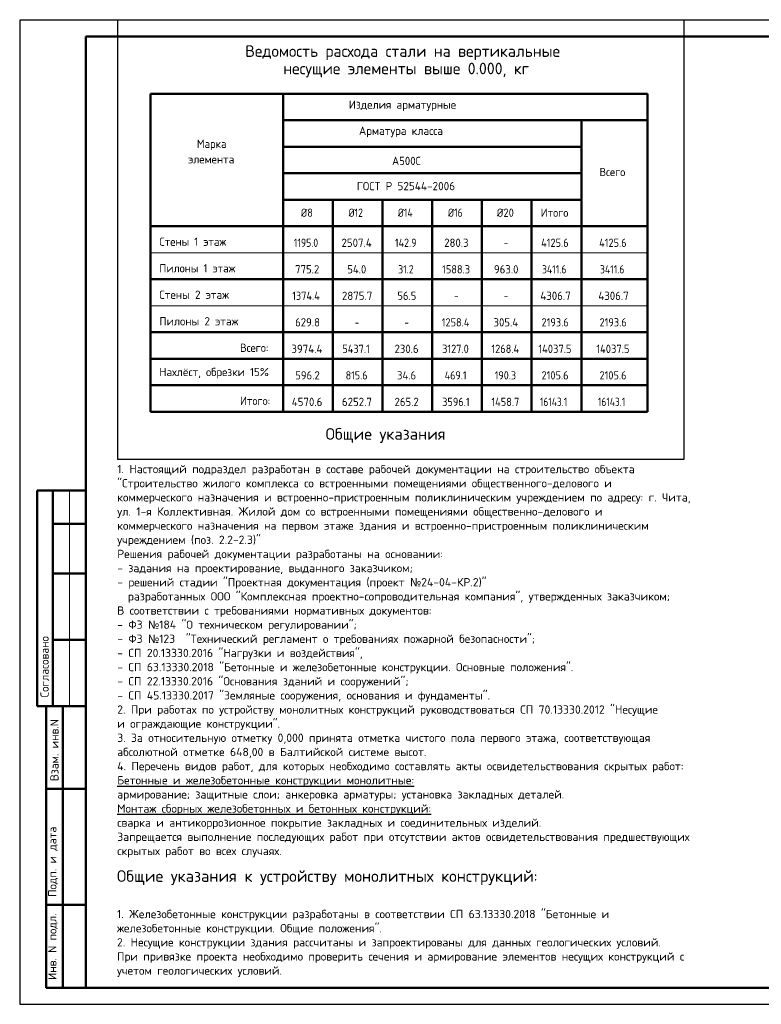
# Model space of a CAD drawing. Header units: millimetres. Extents: x 0 to 74351, y 0 to 35652.
# Tile 1 of 5: x 0 to 26856, y 0 to 35652. Entities that reach past the tile are written whole.
import ezdxf

# ---------------------------------------------------------------- set-up
doc = ezdxf.new("R2010")
doc.units = ezdxf.units.MM
doc.layers.add('Standard', color=7, linetype='Continuous', lineweight=25)
doc.styles.add('ARIAL', font='arial.ttf')
doc.styles.add('ISOCPEUR', font='txt')

msp = doc.modelspace()

# ---------------------------------------------------------------- linework, layer by layer
at = {"layer": 'Standard', "color": 7, "linetype": 'Continuous', "lineweight": 25, "transparency": 33554687}
msp.add_line((2400, 35040), (2400, 1270), dxfattribs=at)
at = {"layer": 'Standard', "color": 7, "linetype": 'Continuous', "lineweight": 50, "transparency": 33554687}
for p, q in [((4739, 32973), (4739, 21453)), ((4739, 32973), (22739, 32973)), ((9539, 32973), (9539, 21453)), ((22739, 32973), (22739, 26253)), ((22739, 32973), (22739, 26253)), ((22739, 32973), (22739, 26253)), ((22739, 32973), (22739, 26253)), ((22739, 32973), (22739, 22413)), ((22739, 32973), (22739, 21453)), ((9539, 32013), (22739, 32013)), ((20339, 32013), (20339, 21453)), ((9539, 31053), (9539, 22413)), ((9539, 31053), (9539, 21453)), ((9539, 31053), (20339, 31053)), ((9539, 30093), (20339, 30093)), ((9539, 29133), (20339, 29133)), ((11339, 29133), (11339, 21453)), ((13139, 29133), (13139, 21453)), ((14939, 29133), (14939, 21453)), ((16739, 29133), (16739, 21453)), ((18539, 29133), (18539, 21453)), ((4739, 28173), (22739, 28173)), ((4739, 26253), (22739, 26253)), ((4739, 24333), (22739, 24333)), ((4739, 23373), (22739, 23373)), ((4739, 22413), (22739, 22413)), ((4739, 21453), (22739, 21453)), ((22739, 21453), (4739, 21453)), ((7, 18600), (0, 18600)), ((2400, 18600), (632, 18600)), ((632, 18600), (632, 10800)), ((632, 18600), (632, 10800)), ((1200, 18600), (1200, 10800)), ((2400, 17400), (1200, 17400)), ((2400, 15600), (1200, 15600)), ((2400, 13200), (1200, 13200)), ((0, 10800), (7, 10800)), ((632, 10800), (2400, 10800)), ((960, 600), (960, 10800)), ((960, 600), (960, 10800)), ((1560, 600), (1560, 10800)), ((960, 7800), (2400, 7800)), ((960, 3600), (2400, 3600)), ((2400, 600), (960, 600))]:
    msp.add_line(p, q, dxfattribs=at)
at = {"layer": 'Standard', "color": 7, "linetype": 'Continuous', "lineweight": 13, "transparency": 33554687}
for p, q in [((22739, 27213), (4739, 27213)), ((22739, 25293), (4739, 25293)), ((1800, 18600), (1800, 10800))]:
    msp.add_line(p, q, dxfattribs=at)
at = {"layer": 'Standard', "color": 7, "linetype": 'Continuous', "lineweight": 35, "transparency": 33554687}
msp.add_line((22739, 22413), (4739, 22413), dxfattribs=at)
at = {"layer": 'Standard', "color": 7, "linetype": 'Continuous', "lineweight": 25, "transparency": 33554687}
msp.add_lwpolyline([(3539, 35652), (3539, 19734), (24057, 19734), (24057, 35652)], dxfattribs=at)
msp.add_lwpolyline([(0, 0), (50400, 0), (50400, 35640), (0, 35640), (0, 0)], close=True, dxfattribs=at)
msp.add_lwpolyline([(0, 0), (50400, 0), (50400, 35640), (0, 35640), (0, 0)], close=True, dxfattribs=at)
at = {"layer": 'Standard', "color": 7, "linetype": 'Continuous', "lineweight": 50, "transparency": 33554687}
msp.add_lwpolyline([(2400, 35040), (49800, 35040), (49800, 600), (2400, 600), (2400, 35040)], close=True, dxfattribs=at)

# ---------------------------------------------------------------- texts
at = {"transparency": 33554687, "attachment_point": 1, "line_spacing_factor": 1.024096, "style": 'ARIAL'}
for s, insert, char_height, width in [('\\A1;{\\fISOCPEUR|i0|b0;\\H360.000000;\\W1.018787;\\C7;                               \\H480.000000;\\W1.018787; \\H420.000000;Общие указания}\\P{\\fArial|i0|b0;\\H360.000000;\\W1.018787;\\C7; }\\P{\\fISOCPEUR|i0|b0;\\H300.000000;\\W1.018787;\\C7;1. Настоящий подраздел разработан в составе рабочей документации на строительство объекта}\\P{\\fISOCPEUR|i0|b0;\\H300.000000;\\W1.018787;\\C7;"Строительство жилого комплекса со встроенными помещениями общественного-делового и}\\P{\\fISOCPEUR|i0|b0;\\H300.000000;\\W1.018787;\\C7;коммерческого назначения и встроенно-пристроенным поликлиническим учреждением по адресу: г. Чита,}\\P{\\fISOCPEUR|i0|b0;\\H300.000000;\\W1.018787;\\C7;ул. 1-я Коллективная. Жилой дом со встроенными помещениями общественно-делового и}\\P{\\fISOCPEUR|i0|b0;\\H300.000000;\\W1.018787;\\C7;коммерческого назначения на первом этаже здания и встроенно-пристроенным поликлиническим}\\P{\\fISOCPEUR|i0|b0;\\H300.000000;\\W1.018787;\\C7;учреждением (поз. 2.2-2.3)"}\\P{\\fISOCPEUR|i0|b0;\\H300.000000;\\W1.018787;\\C7;Решения рабочей документации разработаны на основании:}\\P{\\fISOCPEUR|i0|b0;\\H300.000000;\\W1.018787;\\C7;- задания на проектирование, выданного заказчиком;}\\P{\\fISOCPEUR|i0|b0;\\H300.000000;\\W1.018787;\\C7;- решений стадии "Проектная документация (проект \\fSegoe UI Symbol|i0|b0;№\\fISOCPEUR|i0|b0;24-04-КР.2)"}\\P{\\fISOCPEUR|i0|b0;\\H300.000000;\\W1.018787;\\C7;  разработанных ООО "Комплексная проектно-сопроводительная компания", утвержденных заказчиком;}\\P{\\fISOCPEUR|i0|b0;\\H300.000000;\\W1.018787;\\C7;В соответствии с требованиями нормативных документов: }\\P{\\fISOCPEUR|i0|b0;\\H300.000000;\\W1.018787;\\C7;- ФЗ \\fSegoe UI Symbol|i0|b0;№\\fISOCPEUR|i0|b0;184 "О техническом регулировании"; }\\P{\\fISOCPEUR|i0|b0;\\H300.000000;\\W1.018787;\\C7;- ФЗ \\fSegoe UI Symbol|i0|b0;№\\fISOCPEUR|i0|b0;123  "Технический регламент о требованиях пожарной безопасности";}\\P{\\fISOCPEUR|i0|b0;\\H300.000000;\\W1.018787;\\C7;- СП 20.13330.2016 "Нагрузки и воздействия", }\\P{\\fISOCPEUR|i0|b0;\\H300.000000;\\W1.018787;\\C7;- СП 63.13330.2018 "Бетонные и железобетонные конструкции. Основные положения".}\\P{\\fISOCPEUR|i0|b0;\\H300.000000;\\W1.018787;\\C7;- СП 22.13330.2016 "Основания зданий и сооружений";}\\P{\\fISOCPEUR|i0|b0;\\H300.000000;\\W1.018787;\\C7;- СП 45.13330.2017 "Земляные сооружения, основания и фундаменты".}\\P{\\fISOCPEUR|i0|b0;\\H300.000000;\\W1.018787;\\C7;2. При работах по устройству монолитных конструкций руководствоваться СП 70.13330.2012 "Несущие}\\P{\\fISOCPEUR|i0|b0;\\H300.000000;\\W1.018787;\\C7;и ограждающие конструкции".}\\P{\\fISOCPEUR|i0|b0;\\H300.000000;\\W1.018787;\\C7;3. За относительную отметку 0,000 принята отметка чистого пола первого этажа, соответствующая}\\P{\\fISOCPEUR|i0|b0;\\H300.000000;\\W1.018787;\\C7;абсолютной отметке 648,00 в Балтийской системе высот.}\\P{\\fISOCPEUR|i0|b0;\\H300.000000;\\W1.018787;\\C7;4. Перечень видов работ, для которых необходимо составлять акты освидетельствования скрытых работ:}\\P{\\L\\fISOCPEUR|i0|b0;\\H300.000000;\\W1.018787;\\C7;Бетонные \\l\\Lи \\l\\Lжелезобетонные \\l\\Lконструкции \\l\\Lмонолитные:\\l}\\P{\\fISOCPEUR|i0|b0;\\H300.000000;\\W1.018787;\\C7;армирование; защитные слои; анкеровка арматуры; установка закладных деталей.}\\P{\\L\\fISOCPEUR|i0|b0;\\H300.000000;\\W1.018787;\\C7;Монтаж \\l\\Lсборных \\l\\Lжелезобетонных \\l\\Lи \\l\\Lбетонных \\l\\Lконструкций:\\l}\\P{\\fISOCPEUR|i0|b0;\\H300.000000;\\W1.018787;\\C7;сварка и антикоррозионное покрытие закладных и соединительных изделий.}\\P{\\fISOCPEUR|i0|b0;\\H300.000000;\\W1.018787;\\C7;Запрещается выполнение последующих работ при отсутствии актов освидетельствования предшествующих}\\P{\\fISOCPEUR|i0|b0;\\H300.000000;\\W1.018787;\\C7;скрытых работ во всех случаях.}\\P', (3532, 20862), 360, 24894.12), ('\\A1;{\\fISOCPEUR|i0|b0;\\H420.000000;\\W1.018787;\\C7;Общие указания к устройству монолитных конструкций:}\\P{\\fArial|i0|b0;\\H420.000000;\\W1.018787;\\C7; }\\P{\\fISOCPEUR|i0|b0;\\H300.000000;\\W1.018787;\\C7;1. Железобетонные конструкции разработаны в соответствии СП 63.13330.2018 "Бетонные и}\\P{\\fISOCPEUR|i0|b0;\\H300.000000;\\W1.018787;\\C7;железобетонные конструкции. Общие положения".}\\P{\\fISOCPEUR|i0|b0;\\H300.000000;\\W1.018787;\\C7;2. Несущие конструкции здания рассчитаны и запроектированы для данных геологических условий.}\\P{\\fISOCPEUR|i0|b0;\\H300.000000;\\W1.018787;\\C7;При привязке проекта необходимо проверить сечения и армирование элементов несущих конструкций с}\\P{\\fISOCPEUR|i0|b0;\\H300.000000;\\W1.018787;\\C7;учетом геологических условий.}\\P', (3523, 4853), 420, 28667.06)]:
    msp.add_mtext(s, dxfattribs=dict(at, insert=insert, char_height=char_height, width=width))
at = {"layer": 'Standard', "color": 7, "linetype": 'Continuous', "lineweight": 35, "transparency": 33554687, "char_height": 420, "attachment_point": 7, "style": 'ISOCPEUR'}
for s, insert, width in [('\\W0.99;Ведомость расхода стали на вертикальные', (8168, 34191), 11962.55), ('\\W0.99;несущие элементы выше 0.000, кг', (9544, 33561), 9212.24)]:
    msp.add_mtext(s, dxfattribs=dict(at, insert=insert, width=width))
at = {"layer": 'Standard', "color": 7, "linetype": 'Continuous', "lineweight": 25, "transparency": 33554687, "char_height": 300, "attachment_point": 7, "style": 'ISOCPEUR'}
for s, insert, width in [('\\W0.98;Изделия арматурные', (11918, 32343), 4090.25), ('\\W0.98;Арматура класса', (12285, 31396), 3475.95), ('\\W0.95;Марка', (6414, 30926), 1311.99), ('\\W0.97;элемента', (6099, 30446), 1943.97), ('\\W0.95;А500С', (13484, 30389), 1251.48), ('\\W0.95;Всего', (20995, 29987), 1191.26), ('\\W0.98;ГОСТ Р 52544-2006', (12209, 29476), 3805.38), ('\\W0.89;Ø8', (10184, 28513), 644), ('\\W0.85;Ø12', (11909, 28513), 786.72), ('\\W0.85;Ø14', (13694, 28513), 817.65), ('\\W0.85;Ø16', (15509, 28513), 786.72), ('\\W0.92;Ø20', (17279, 28513), 858.07), ('\\W0.95;Итого', (18869, 28513), 1281.75), ('\\W0.96;Стены 1 этаж', (5058, 27463), 2782.49), ('\\W0.85;1195.0', (9929, 27424), 1146.81), ('\\W0.95;2507.4', (11654, 27424), 1311.68), ('\\W0.88;142.9', (13589, 27424), 1031.72), ('\\W0.94;280.3', (15374, 27424), 1070.01), ('\\W0.78;-', (17534, 27424), 326.39), ('\\W0.90;4125.6', (18884, 27424), 1244.54), ('\\W0.90;4125.6', (20984, 27424), 1244.56), ('\\W0.96;Пилоны 1 этаж', (5058, 26503), 2962.65), ('\\W0.94;775.2', (9974, 26464), 1070.02), ('\\W0.93;54.0', (11864, 26464), 888.24), ('\\W0.85;31.2', (13709, 26464), 786.4), ('\\W0.90;1588.3', (15299, 26464), 1214.13), ('\\W0.94;963.0', (17174, 26464), 1070.01), ('\\W0.85;3411.6', (18914, 26464), 1177.42), ('\\W0.85;3411.6', (21014, 26464), 1177.42), ('\\W0.98;Стены 2 этаж', (5058, 25543), 2845.57), ('\\W0.90;1374.4', (9869, 25504), 1274.97), ('\\W0.95;2875.7', (11669, 25504), 1281.44), ('\\W0.92;56.5', (13679, 25504), 857.73), ('\\W0.95;4306.7', (18854, 25504), 1311.68), ('\\W0.95;4306.7', (20954, 25504), 1311.69), ('\\W0.78;-', (15734, 25504), 326.39), ('\\W0.78;-', (17534, 25504), 326.39), ('\\W0.98;Пилоны 2 этаж', (5058, 24583), 3025.54), ('\\W0.94;629.8', (9974, 24544), 1070.02), ('\\W0.78;-', (12134, 24544), 326.39), ('\\W0.78;-', (13934, 24544), 326.39), ('\\W0.90;1258.4', (15284, 24544), 1244.54), ('\\W0.94;305.4', (17159, 24544), 1100.35), ('\\W0.90;2193.6', (18899, 24544), 1214.13), ('\\W0.90;2193.6', (20999, 24544), 1214.12), ('\\W0.95;Всего:', (7980, 23623), 1281.75), ('\\W0.95;3974.4', (9839, 23584), 1341.91), ('\\W0.90;5437.1', (11684, 23584), 1244.55), ('\\W0.94;230.6', (13574, 23584), 1070.01), ('\\W0.90;3127.0', (15299, 23584), 1214.13), ('\\W0.90;1268.4', (17084, 23584), 1244.54), ('\\W0.92;14037.5', (18779, 23584), 1456.51), ('\\W0.92;14037.5', (20879, 23584), 1456.52), ('\\W0.97;Нахлёст, обрезки 15%%%', (5058, 22663), 4313.45), ('\\W0.94;596.2', (9974, 22624), 1070.02), ('\\W0.88;815.6', (11804, 22624), 1001.11), ('\\W0.93;34.6', (13664, 22624), 888.24), ('\\W0.88;469.1', (15389, 22624), 1031.72), ('\\W0.88;190.3', (17204, 22624), 1001.11), ('\\W0.90;2105.6', (18899, 22624), 1214.13), ('\\W0.90;2105.6', (20999, 22624), 1214.12), ('\\W0.95;Итого:', (7980, 21703), 1372.16), ('\\W0.95;4570.6', (9854, 21664), 1311.69), ('\\W0.95;6252.7', (11669, 21664), 1281.44), ('\\W0.94;265.2', (13574, 21664), 1070.01), ('\\W0.90;3596.1', (15299, 21664), 1214.13), ('\\W0.90;1458.7', (17084, 21664), 1244.54), ('\\W0.83;16143.1', (18839, 21664), 1324.39), ('\\W0.83;16143.1', (20939, 21664), 1324.39)]:
    msp.add_mtext(s, dxfattribs=dict(at, insert=insert, width=width))
at = {"layer": 'Standard', "color": 7, "linetype": 'Continuous', "lineweight": 50, "transparency": 33554687, "char_height": 300, "attachment_point": 7, "rotation": 90, "style": 'ISOCPEUR'}
for s, insert, width in [('\\A1;{\\fISOCPEUR|i0|b0;\\H300.000000;\\W1.000000;\\C7;Согласовано}\\P', (1050, 11114), 2486.25), ('\\A1;{\\fISOCPEUR|i0|b0;\\H300.000000;\\W1.000000;\\C7;Взам. инв.N}\\P', (1408, 8083), 2290.92), ('\\A1;{\\fISOCPEUR|i0|b0;\\H300.000000;\\W1.000000;\\C7;Подп. и дата}\\P', (1379, 3891), 2636.47), ('\\A1;{\\fISOCPEUR|i0|b0;\\H300.000000;\\W1.000000;\\C7;Инв. N подл.}\\P', (1379, 881), 2426.15)]:
    msp.add_mtext(s, dxfattribs=dict(at, insert=insert, width=width))

doc.saveas('drawing.dxf')
